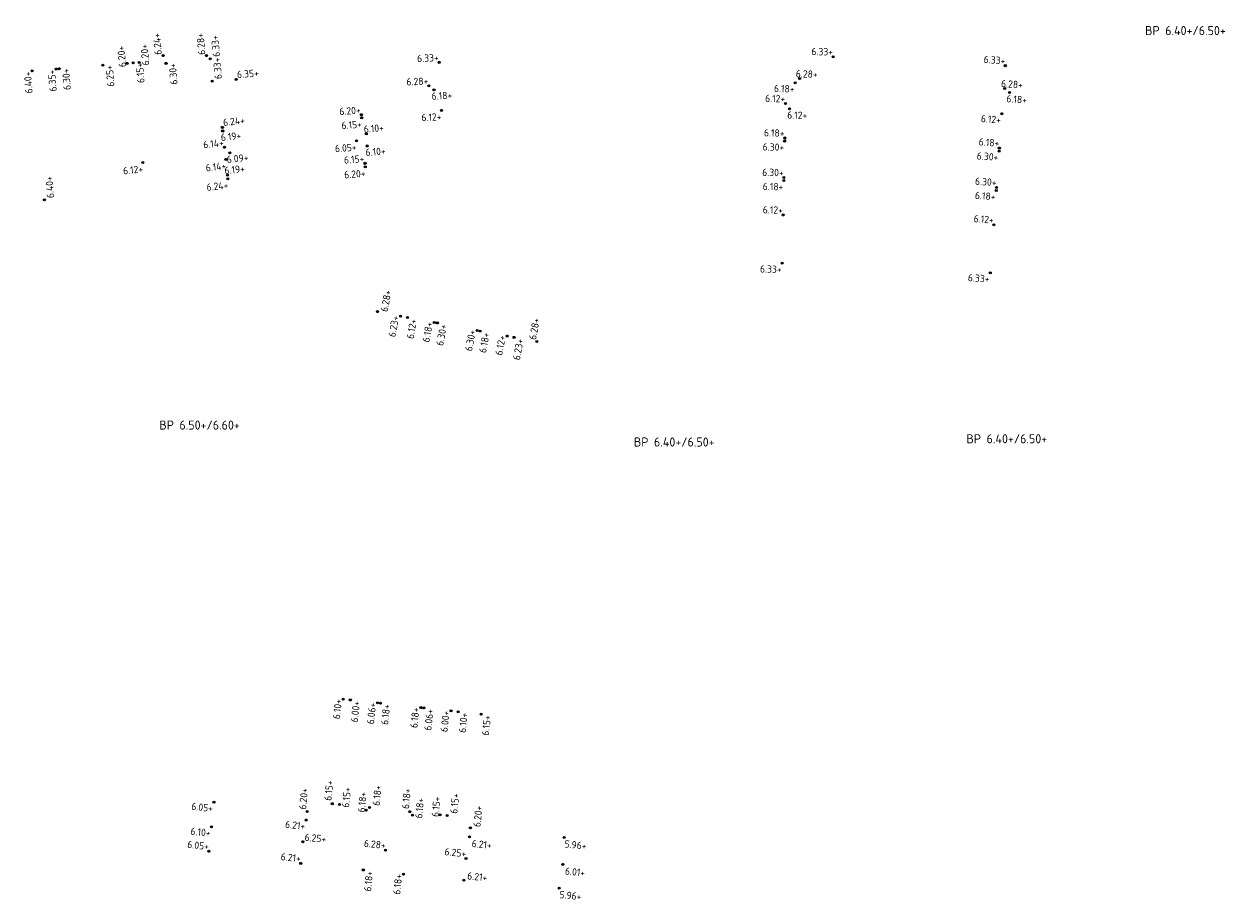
# Model space of a CAD drawing. Extents: x 168267 to 168723, y 448732 to 449595.
# Tile 1 of 32: x 168280 to 168399, y 448764 to 448850. Entities that reach past the tile are written whole.
import ezdxf
from ezdxf.enums import TextEntityAlignment as Align

# ---------------------------------------------------------------- set-up
doc = ezdxf.new("R2010")
doc.units = 0
doc.header["$MEASUREMENT"] = 0
doc.layers.add('B-PV-OG-SP_PEIL_0500_WEGPEIL-S', color=7, linetype='Continuous', lineweight=0, true_color=0xc80000)
for name, color, linetype, lineweight in [('N-PV-OG-SP_PEIL_0200_BOUWPEIL-T', 30, 'Continuous', 0), ('N-PV-OG-SP_PEIL_0500_KAVELPEIL-S', 140, 'Continuous', 0), ('N-PV-OG-SP_PEIL_0500_WEGPEIL-S', 210, 'Continuous', 0), ('N-PV-OG-SP_PEIL_0500_WEGPEIL_GOOT-S', 190, 'Continuous', 0), ('N-PV-OG-SP_PEIL_BOUWPEIL-S', 30, 'Continuous', 0)]:
    doc.layers.add(name, color=color, linetype=linetype, lineweight=lineweight)
doc.styles.add('NLCS-ISO', font='NLCS-ISO.ttf')

# ---------------------------------------------------------------- blocks, each defined once
blk = doc.blocks.new('*U7')
h = blk.add_hatch(color=256)
h.dxf.hatch_style = 1
edge = h.paths.add_edge_path()
edge.add_arc((0, 0), 0.25, 0, 360)
blk.add_circle((0, 0), 0.25)
at = {"ltscale": 0.1, "style": 'NLCS-ISO'}
blk.add_attdef('NAP', text='', height=1.8, dxfattribs=at).set_placement((-0.09, -2.99), align=Align.BOTTOM_RIGHT)
blk = doc.blocks.new('*U37')
h = blk.add_hatch(color=256)
h.dxf.hatch_style = 1
edge = h.paths.add_edge_path()
edge.add_arc((0, 0), 0.25, 0, 360)
blk.add_circle((0, 0), 0.25)
at = {"ltscale": 0.1, "style": 'NLCS-ISO'}
blk.add_attdef('NAP', text='', height=1.8, dxfattribs=at).set_placement((4.41, -2.99), align=Align.BOTTOM_RIGHT)
blk = doc.blocks.new('*U8')
h = blk.add_hatch(color=256)
h.dxf.hatch_style = 1
edge = h.paths.add_edge_path()
edge.add_arc((0, 0), 0.25, 0, 360)
blk.add_circle((0, 0), 0.25)
at = {"ltscale": 0.1, "style": 'NLCS-ISO'}
blk.add_attdef('NAP', text='', height=1.8, dxfattribs=at).set_placement((4.41, -0.25), align=Align.BOTTOM_RIGHT)
blk = doc.blocks.new('SOG-PEIL_BOUWPEIL-SO')
at = {"layer": 'Defpoints'}
blk.add_point((0, 0), dxfattribs=at)
at = {"layer": 'N-PV-OG-SP_PEIL_0200_BOUWPEIL-T', "style": 'NLCS-ISO'}
for tag in ['BOUWPEIL-DEF', 'BOUWPEIL-SP']:
    blk.add_attdef(tag, text='', height=0.9, dxfattribs=at).set_placement((0, 0), align=Align.MIDDLE)
blk = doc.blocks.new('SOG-PEIL_HD-SO')
h = blk.add_hatch(color=256)
h.dxf.hatch_style = 1
edge = h.paths.add_edge_path()
edge.add_arc((0, 0), 0.25, 0, 360)
blk.add_circle((0, 0), 0.25)
at = {"ltscale": 0.1, "style": 'NLCS-ISO'}
blk.add_attdef('NAP', text='', height=1.8, dxfattribs=at).set_placement((-0.09, -0.25), align=Align.BOTTOM_RIGHT)
blk = doc.blocks.new('*U3')
h = blk.add_hatch(color=256)
h.dxf.hatch_style = 1
edge = h.paths.add_edge_path()
edge.add_arc((0, 0), 0.25, 0, 360)
blk.add_circle((0, 0), 0.25)
at = {"ltscale": 0.1, "style": 'NLCS-ISO'}
blk.add_attdef('NAP', text='', height=1.8, dxfattribs=at).set_placement((-0.09, -2.99), align=Align.BOTTOM_RIGHT)
blk = doc.blocks.new('*U40')
h = blk.add_hatch(color=256)
h.dxf.hatch_style = 1
edge = h.paths.add_edge_path()
edge.add_arc((0, 0), 0.25, 0, 360)
blk.add_circle((0, 0), 0.25)
at = {"ltscale": 0.1, "style": 'NLCS-ISO'}
blk.add_attdef('NAP', text='', height=1.8, dxfattribs=at).set_placement((4.41, -2.99), align=Align.BOTTOM_RIGHT)
blk = doc.blocks.new('*U6')
h = blk.add_hatch(color=256)
h.dxf.hatch_style = 1
edge = h.paths.add_edge_path()
edge.add_arc((0, 0), 0.25, 0, 360)
blk.add_circle((0, 0), 0.25)
at = {"ltscale": 0.1, "style": 'NLCS-ISO'}
blk.add_attdef('NAP', text='', height=1.8, dxfattribs=at).set_placement((-0.09, -0.25), align=Align.BOTTOM_RIGHT)
blk = doc.blocks.new('*U14')
h = blk.add_hatch(color=256)
h.dxf.hatch_style = 1
edge = h.paths.add_edge_path()
edge.add_arc((0, 0), 0.25, 0, 360)
blk.add_circle((0, 0), 0.25)
at = {"ltscale": 0.1, "style": 'NLCS-ISO'}
blk.add_attdef('NAP', text='', height=1.8, dxfattribs=at).set_placement((-0.09, -0.25), align=Align.BOTTOM_RIGHT)
blk = doc.blocks.new('*U36')
h = blk.add_hatch(color=256)
h.dxf.hatch_style = 1
edge = h.paths.add_edge_path()
edge.add_arc((0, 0), 0.25, 0, 360)
blk.add_circle((0, 0), 0.25)
at = {"ltscale": 0.1, "style": 'NLCS-ISO'}
blk.add_attdef('NAP', text='', height=1.8, dxfattribs=at).set_placement((-0.09, -0.25), align=Align.BOTTOM_RIGHT)
blk = doc.blocks.new('*U45')
h = blk.add_hatch(color=256)
h.dxf.hatch_style = 1
edge = h.paths.add_edge_path()
edge.add_arc((0, 0), 0.25, 0, 360)
blk.add_circle((0, 0), 0.25)
at = {"ltscale": 0.1, "style": 'NLCS-ISO'}
blk.add_attdef('NAP', text='', height=1.8, dxfattribs=at).set_placement((-0.09, -2.99), align=Align.BOTTOM_RIGHT)
blk = doc.blocks.new('*U24')
h = blk.add_hatch(color=256)
h.dxf.hatch_style = 1
edge = h.paths.add_edge_path()
edge.add_arc((0, 0), 0.25, 0, 360)
blk.add_circle((0, 0), 0.25)
at = {"ltscale": 0.1, "style": 'NLCS-ISO'}
blk.add_attdef('NAP', text='', height=1.8, dxfattribs=at).set_placement((4.41, -2.99), align=Align.BOTTOM_RIGHT)
blk = doc.blocks.new('*U38')
h = blk.add_hatch(color=256)
h.dxf.hatch_style = 1
edge = h.paths.add_edge_path()
edge.add_arc((0, 0), 0.25, 0, 360)
blk.add_circle((0, 0), 0.25)
at = {"ltscale": 0.1, "style": 'NLCS-ISO'}
blk.add_attdef('NAP', text='', height=1.8, dxfattribs=at).set_placement((4.41, -2.99), align=Align.BOTTOM_RIGHT)
blk = doc.blocks.new('*U46')
h = blk.add_hatch(color=256)
h.dxf.hatch_style = 1
edge = h.paths.add_edge_path()
edge.add_arc((0, 0), 0.25, 0, 360)
blk.add_circle((0, 0), 0.25)
at = {"ltscale": 0.1, "style": 'NLCS-ISO'}
blk.add_attdef('NAP', text='', height=1.8, dxfattribs=at).set_placement((4.41, -0.25), align=Align.BOTTOM_RIGHT)
blk = doc.blocks.new('*U41')
h = blk.add_hatch(color=256)
h.dxf.hatch_style = 1
edge = h.paths.add_edge_path()
edge.add_arc((0, 0), 0.25, 0, 360)
blk.add_circle((0, 0), 0.25)
at = {"ltscale": 0.1, "style": 'NLCS-ISO'}
blk.add_attdef('NAP', text='', height=1.8, dxfattribs=at).set_placement((4.41, -0.25), align=Align.BOTTOM_RIGHT)
blk = doc.blocks.new('*U16')
h = blk.add_hatch(color=256)
h.dxf.hatch_style = 1
edge = h.paths.add_edge_path()
edge.add_arc((0, 0), 0.25, 0, 360)
blk.add_circle((0, 0), 0.25)
at = {"ltscale": 0.1, "style": 'NLCS-ISO'}
blk.add_attdef('NAP', text='', height=1.8, dxfattribs=at).set_placement((-0.09, -2.99), align=Align.BOTTOM_RIGHT)
blk = doc.blocks.new('*U43')
h = blk.add_hatch(color=256)
h.dxf.hatch_style = 1
edge = h.paths.add_edge_path()
edge.add_arc((0, 0), 0.25, 0, 360)
blk.add_circle((0, 0), 0.25)
at = {"ltscale": 0.1, "style": 'NLCS-ISO'}
blk.add_attdef('NAP', text='', height=1.8, dxfattribs=at).set_placement((4.41, -2.99), align=Align.BOTTOM_RIGHT)
blk = doc.blocks.new('*U44')
h = blk.add_hatch(color=256)
h.dxf.hatch_style = 1
edge = h.paths.add_edge_path()
edge.add_arc((0, 0), 0.25, 0, 360)
blk.add_circle((0, 0), 0.25)
at = {"ltscale": 0.1, "style": 'NLCS-ISO'}
blk.add_attdef('NAP', text='', height=1.8, dxfattribs=at).set_placement((-0.09, -0.25), align=Align.BOTTOM_RIGHT)
blk = doc.blocks.new('*U47')
h = blk.add_hatch(color=256)
h.dxf.hatch_style = 1
edge = h.paths.add_edge_path()
edge.add_arc((0, 0), 0.25, 0, 360)
blk.add_circle((0, 0), 0.25)
at = {"ltscale": 0.1, "style": 'NLCS-ISO'}
blk.add_attdef('NAP', text='', height=1.8, dxfattribs=at).set_placement((4.41, -0.25), align=Align.BOTTOM_RIGHT)
blk = doc.blocks.new('*U48')
h = blk.add_hatch(color=256)
h.dxf.hatch_style = 1
edge = h.paths.add_edge_path()
edge.add_arc((0, 0), 0.25, 0, 360)
blk.add_circle((0, 0), 0.25)
at = {"ltscale": 0.1, "style": 'NLCS-ISO'}
blk.add_attdef('NAP', text='', height=1.8, dxfattribs=at).set_placement((4.41, -2.99), align=Align.BOTTOM_RIGHT)
blk = doc.blocks.new('*U42')
h = blk.add_hatch(color=256)
h.dxf.hatch_style = 1
edge = h.paths.add_edge_path()
edge.add_arc((0, 0), 0.25, 0, 360)
blk.add_circle((0, 0), 0.25)
at = {"ltscale": 0.1, "style": 'NLCS-ISO'}
blk.add_attdef('NAP', text='', height=1.8, dxfattribs=at).set_placement((-0.09, -0.25), align=Align.BOTTOM_RIGHT)
blk = doc.blocks.new('*U49')
h = blk.add_hatch(color=256)
h.dxf.hatch_style = 1
edge = h.paths.add_edge_path()
edge.add_arc((0, 0), 0.25, 0, 360)
blk.add_circle((0, 0), 0.25)
at = {"ltscale": 0.1, "style": 'NLCS-ISO'}
blk.add_attdef('NAP', text='', height=1.8, dxfattribs=at).set_placement((-0.09, -2.99), align=Align.BOTTOM_RIGHT)
blk = doc.blocks.new('*U15')
h = blk.add_hatch(color=256)
h.dxf.hatch_style = 1
edge = h.paths.add_edge_path()
edge.add_arc((0, 0), 0.25, 0, 360)
blk.add_circle((0, 0), 0.25)
at = {"ltscale": 0.1, "style": 'NLCS-ISO'}
blk.add_attdef('NAP', text='', height=1.8, dxfattribs=at).set_placement((4.41, -0.25), align=Align.BOTTOM_RIGHT)
blk = doc.blocks.new('*U17')
h = blk.add_hatch(color=256)
h.dxf.hatch_style = 1
edge = h.paths.add_edge_path()
edge.add_arc((0, 0), 0.25, 0, 360)
blk.add_circle((0, 0), 0.25)
at = {"ltscale": 0.1, "style": 'NLCS-ISO'}
blk.add_attdef('NAP', text='', height=1.8, dxfattribs=at).set_placement((4.41, -2.99), align=Align.BOTTOM_RIGHT)
blk = doc.blocks.new('*U10')
h = blk.add_hatch(color=256)
h.dxf.hatch_style = 1
edge = h.paths.add_edge_path()
edge.add_arc((0, 0), 0.25, 0, 360)
blk.add_circle((0, 0), 0.25)
at = {"ltscale": 0.1, "style": 'NLCS-ISO'}
blk.add_attdef('NAP', text='', height=1.8, dxfattribs=at).set_placement((-0.09, -0.25), align=Align.BOTTOM_RIGHT)

msp = doc.modelspace()

# ---------------------------------------------------------------- block references
at = {"layer": 'B-PV-OG-SP_PEIL_0500_WEGPEIL-S', "xscale": 0.4000000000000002, "yscale": 0.4000000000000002, "zscale": 0.4000000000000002, "rotation": 354.2057805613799}
for name, p, values in [('*U16', (168298.87, 448773.22), {'NAP': '6.05+'}), ('*U16', (168298.63, 448770.78, 6.08), {'NAP': '6.10+'}), ('*U44', (168298.36, 448768.37, 6.03), {'NAP': '6.05+'})]:
    msp.add_blockref(name, p, dxfattribs=at).add_auto_attribs(values)
at = {"layer": 'B-PV-OG-SP_PEIL_0500_WEGPEIL-S'}
ref = msp.add_blockref('*U43', (168333.44, 448769.74, 5.96), dxfattribs=dict(at, xscale=0.4000000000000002, yscale=0.4000000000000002, zscale=0.4000000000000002, rotation=354.2057805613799))
ref.add_attrib('NAP', '5.96+', dxfattribs={"layer": '0', "ltscale": 0.1, "height": 0.72, "rotation": 354.2058, "style": 'NLCS-ISO'}).set_placement((168335.58, 448768.32, 5.96), align=Align.BOTTOM_RIGHT)
ref = msp.add_blockref('*U43', (168333.31, 448767.08, 6.01), dxfattribs=dict(at, xscale=0.4000000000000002, yscale=0.4000000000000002, zscale=0.4000000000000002, rotation=354.2057805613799))
ref.add_attrib('NAP', '6.01+', dxfattribs={"layer": '0', "ltscale": 0.1, "height": 0.72, "rotation": 354.2058, "style": 'NLCS-ISO'}).set_placement((168335.44, 448765.66, 6.01), align=Align.BOTTOM_RIGHT)
ref = msp.add_blockref('*U43', (168332.94, 448764.74), dxfattribs=dict(at, xscale=0.4000000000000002, yscale=0.4000000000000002, zscale=0.4000000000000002, rotation=354.2057805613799))
ref.add_attrib('NAP', '5.96+', dxfattribs={"layer": '0', "ltscale": 0.1, "height": 0.72, "rotation": 354.2058, "style": 'NLCS-ISO'}).set_placement((168335.08, 448763.32), align=Align.BOTTOM_RIGHT)
at = {"layer": 'N-PV-OG-SP_PEIL_0500_KAVELPEIL-S'}
for name, p, xscale, yscale, zscale, rotation, values in [('SOG-PEIL_HD-SO', (168321.11, 448846.26), 0.4, 0.4, 0.4, 2.65711170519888, {'NAP': '6.33+'}), ('SOG-PEIL_HD-SO', (168360, 448846.81), 0.4, 0.4, 0.4, 358.7895994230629, {'NAP': '6.33+'}), ('SOG-PEIL_HD-SO', (168376.98, 448845.93), 0.4, 0.4, 0.4, 355.8599337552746, {'NAP': '6.33+'}), ('SOG-PEIL_HD-SO', (168280.92, 448845.41), 0.3999999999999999, 0.3999999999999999, 0.3999999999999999, 94.52950815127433, {'NAP': '6.40+'}), ('*U3', (168354.95, 448826.44), 0.4, 0.4, 0.4, 358.7895994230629, {'NAP': '6.33+'}), ('*U3', (168375.5, 448825.48), 0.4, 0.4, 0.4, 355.8599337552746, {'NAP': '6.33+'})]:
    msp.add_blockref(name, p, dxfattribs=dict(at, xscale=xscale, yscale=yscale, zscale=zscale, rotation=rotation)).add_auto_attribs(values)
ref = msp.add_blockref('*U8', (168301.06, 448844.58), dxfattribs=dict(at, xscale=0.3999999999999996, yscale=0.3999999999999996, zscale=0.3999999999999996, rotation=4.145222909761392))
ref.add_attrib('NAP', '6.35+', dxfattribs={"layer": '0', "ltscale": 0.1, "height": 0.72, "rotation": 4.1452, "style": 'NLCS-ISO'}).set_placement((168303.33, 448844.64), align=Align.BOTTOM_RIGHT)
ref = msp.add_blockref('*U37', (168282.13, 448832.69), dxfattribs=dict(at, xscale=0.3999999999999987, yscale=0.3999999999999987, zscale=0.3999999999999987, rotation=93.99801956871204))
ref.add_attrib('NAP', '6.40+', dxfattribs={"layer": '0', "ltscale": 0.1, "height": 0.72, "rotation": 93.998, "style": 'NLCS-ISO'}).set_placement((168283.16, 448835.04), align=Align.BOTTOM_RIGHT)
at = {"layer": 'N-PV-OG-SP_PEIL_0500_WEGPEIL-S'}
ref = msp.add_blockref('*U41', (168293.85, 448846.92), dxfattribs=dict(at, xscale=0.3999999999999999, yscale=0.3999999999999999, zscale=0.3999999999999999, rotation=94.52950815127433))
ref.add_attrib('NAP', '6.24+', dxfattribs={"layer": '0', "ltscale": 0.1, "height": 0.72, "rotation": 94.5295, "style": 'NLCS-ISO'}).set_placement((168293.77, 448849.19), align=Align.BOTTOM_RIGHT)
ref = msp.add_blockref('*U41', (168298.14, 448846.92), dxfattribs=dict(at, xscale=0.3999999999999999, yscale=0.3999999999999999, zscale=0.3999999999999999, rotation=94.52950815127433))
ref.add_attrib('NAP', '6.28+', dxfattribs={"layer": '0', "ltscale": 0.1, "height": 0.72, "rotation": 94.5295, "style": 'NLCS-ISO'}).set_placement((168298.07, 448849.19), align=Align.BOTTOM_RIGHT)
for name, p, xscale, yscale, zscale, rotation, values in [('*U46', (168290.29, 448846.16), 0.3999999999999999, 0.3999999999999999, 0.3999999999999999, 94.52950815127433, {'NAP': '6.20+'}), ('*U38', (168291.49, 448846.25), 0.3999999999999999, 0.3999999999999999, 0.3999999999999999, 94.52950815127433, {'NAP': '6.20+'}), ('SOG-PEIL_HD-SO', (168283.3, 448845.6), 0.3999999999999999, 0.3999999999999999, 0.3999999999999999, 94.52950815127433, {'NAP': '6.35+'}), ('*U3', (168283.6, 448845.63), 0.3999999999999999, 0.3999999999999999, 0.3999999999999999, 94.52950815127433, {'NAP': '6.30+'}), ('*U3', (168287.9, 448845.97), 0.3999999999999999, 0.3999999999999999, 0.3999999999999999, 94.52950815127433, {'NAP': '6.25+'}), ('*U45', (168294.14, 448846.16), 0.3999999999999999, 0.3999999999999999, 0.3999999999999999, 94.52950815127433, {'NAP': '6.30+'}), ('*U36', (168320.08, 448843.95), 0.4, 0.4, 0.4, 2.660000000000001, {'NAP': '6.28+'}), ('*U7', (168356.23, 448844.24), 0.4, 0.4, 0.4, 358, {'NAP': '6.18+'}), ('*U8', (168356.68, 448844.66), 0.4, 0.4, 0.4, 358, {'NAP': '6.28+'}), ('*U8', (168376.92, 448843.68), 0.4, 0.4, 0.4, 355.8599337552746, {'NAP': '6.28+'}), ('*U40', (168320.59, 448843.55), 0.4, 0.4, 0.4, 2.660000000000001, {'NAP': '6.18+'}), ('*U40', (168377.4, 448843.28), 0.4, 0.4, 0.4, 355.8599337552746, {'NAP': '6.18+'}), ('*U6', (168355.28, 448842.19), 0.4, 0.4, 0.4, 358.7895994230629, {'NAP': '6.12+'}), ('*U6', (168313.42, 448841.09), 0.4, 0.4, 0.4, 4.51368556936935, {'NAP': '6.20+'}), ('*U7', (168313.45, 448840.79), 0.4, 0.4, 0.4, 4.51368556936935, {'NAP': '6.15+'}), ('*U3', (168321.33, 448841.52), 0.4, 0.4, 0.4, 2.65711170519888, {'NAP': '6.12+'}), ('*U40', (168355.68, 448841.68), 0.4, 0.4, 0.4, 358.7895994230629, {'NAP': '6.12+'}), ('*U3', (168376.63, 448841.19), 0.4, 0.4, 0.4, 355.8599337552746, {'NAP': '6.12+'}), ('*U40', (168299.73, 448839.48), 0.4, 0.4, 0.4, 6.15512618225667, {'NAP': '6.19+'}), ('*U8', (168313.91, 448839.2), 0.4, 0.4, 0.4, 4.51368556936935, {'NAP': '6.10+'}), ('SOG-PEIL_HD-SO', (168355.21, 448838.79), 0.4, 0.4, 0.4, 358.7895994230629, {'NAP': '6.18+'}), ('*U6', (168299.91, 448837.87), 0.4, 0.4, 0.4, 6.15512618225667, {'NAP': '6.14+'}), ('*U3', (168355.2, 448838.49), 0.4, 0.4, 0.4, 358.7895994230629, {'NAP': '6.30+'}), ('SOG-PEIL_HD-SO', (168376.39, 448837.8), 0.4, 0.4, 0.4, 355.8599337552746, {'NAP': '6.18+'}), ('*U40', (168314, 448838), 0.4, 0.4, 0.4, 4.51368556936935, {'NAP': '6.10+'}), ('*U3', (168376.37, 448837.5), 0.4, 0.4, 0.4, 355.8599337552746, {'NAP': '6.30+'}), ('*U3', (168300.04, 448836.68), 0.4, 0.4, 0.4, 6.15512618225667, {'NAP': '6.14+'}), ('*U8', (168300.21, 448835.12), 0.4, 0.4, 0.4, 6.15512618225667, {'NAP': '6.19+'}), ('*U3', (168313.81, 448835.94), 0.4, 0.4, 0.4, 4.51368556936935, {'NAP': '6.20+'}), ('*U36', (168313.78, 448836.29), 0.4, 0.4, 0.4, 4.51368556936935, {'NAP': '6.15+'}), ('*U3', (168300.25, 448834.77), 0.4, 0.4, 0.4, 6.15512618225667, {'NAP': '6.24+'}), ('SOG-PEIL_HD-SO', (168355.13, 448834.89), 0.4, 0.4, 0.4, 358.7895994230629, {'NAP': '6.30+'}), ('SOG-PEIL_HD-SO', (168376.11, 448833.91), 0.4, 0.4, 0.4, 355.8599337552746, {'NAP': '6.30+'}), ('*U3', (168355.12, 448834.59), 0.4, 0.4, 0.4, 358.7895994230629, {'NAP': '6.18+'}), ('*U3', (168376.09, 448833.61), 0.4, 0.4, 0.4, 355.8599337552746, {'NAP': '6.18+'}), ('*U14', (168355.05, 448831.19), 0.4, 0.4, 0.4, 358.7895994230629, {'NAP': '6.12+'}), ('*U14', (168375.84, 448830.22), 0.4, 0.4, 0.4, 355.8599337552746, {'NAP': '6.12+'}), ('SOG-PEIL_HD-SO', (168317.28, 448821.19), 0.4000000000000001, 0.4000000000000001, 0.4000000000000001, 79.49637184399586, {'NAP': '6.23+'}), ('*U3', (168317.97, 448821.07), 0.4000000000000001, 0.4000000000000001, 0.4000000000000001, 79.49637184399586, {'NAP': '6.12+'}), ('SOG-PEIL_HD-SO', (168320.62, 448820.58), 0.4000000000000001, 0.4000000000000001, 0.4000000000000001, 79.49637184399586, {'NAP': '6.18+'}), ('*U3', (168320.92, 448820.53), 0.4000000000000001, 0.4000000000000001, 0.4000000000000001, 79.49637184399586, {'NAP': '6.30+'}), ('SOG-PEIL_HD-SO', (168324.85, 448819.79), 0.4000000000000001, 0.4000000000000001, 0.4000000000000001, 79.49637184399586, {'NAP': '6.30+'}), ('*U3', (168325.14, 448819.73), 0.4000000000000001, 0.4000000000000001, 0.4000000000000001, 79.49637184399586, {'NAP': '6.18+'}), ('*U14', (168327.8, 448819.24), 0.4000000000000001, 0.4000000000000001, 0.4000000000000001, 79.49637184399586, {'NAP': '6.12+'}), ('*U3', (168328.49, 448819.11), 0.4000000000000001, 0.4000000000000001, 0.4000000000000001, 79.49637184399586, {'NAP': '6.23+'}), ('SOG-PEIL_HD-SO', (168311.63, 448783.38), 0.4000000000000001, 0.4000000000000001, 0.4000000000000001, 83.80066195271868, {'NAP': '6.10+'}), ('*U3', (168312.33, 448783.31), 0.4000000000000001, 0.4000000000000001, 0.4000000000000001, 83.80066195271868, {'NAP': '6.00+'}), ('SOG-PEIL_HD-SO', (168315.01, 448783.03), 0.4000000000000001, 0.4000000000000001, 0.4000000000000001, 83.80066195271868, {'NAP': '6.06+'}), ('*U3', (168315.31, 448782.99), 0.4000000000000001, 0.4000000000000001, 0.4000000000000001, 83.80066195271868, {'NAP': '6.18+'}), ('SOG-PEIL_HD-SO', (168319.28, 448782.55), 0.4000000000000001, 0.4000000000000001, 0.4000000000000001, 83.80066195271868, {'NAP': '6.18+'}), ('*U3', (168319.58, 448782.52), 0.4000000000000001, 0.4000000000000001, 0.4000000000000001, 83.80066195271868, {'NAP': '6.06+'}), ('*U14', (168322.27, 448782.23), 0.4000000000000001, 0.4000000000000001, 0.4000000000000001, 83.80066195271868, {'NAP': '6.00+'}), ('*U3', (168322.97, 448782.15), 0.4000000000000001, 0.4000000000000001, 0.4000000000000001, 83.80066195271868, {'NAP': '6.10+'}), ('*U3', (168325.25, 448781.9), 0.4000000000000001, 0.4000000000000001, 0.4000000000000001, 83.80066195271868, {'NAP': '6.15+'}), ('*U40', (168311.25, 448773), 0.4000000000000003, 0.4000000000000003, 0.4000000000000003, 84.12000000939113, {'NAP': '6.15+'}), ('*U41', (168313.9, 448772.43), 0.4000000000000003, 0.4000000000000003, 0.4000000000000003, 84.12000000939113, {'NAP': '6.18+'}), ('*U40', (168318.47, 448771.95), 0.4000000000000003, 0.4000000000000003, 0.4000000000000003, 84.12000000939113, {'NAP': '6.18+'}), ('*U8', (168321.19, 448771.97), 0.4000000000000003, 0.4000000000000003, 0.4000000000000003, 84.12000000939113, {'NAP': '6.15+'}), ('*U49', (168307.97, 448771.46), 0.4000000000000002, 0.4000000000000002, 0.4000000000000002, 354.2057805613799, {'NAP': '6.21+'}), ('*U42', (168315.81, 448768.48), 0.4000000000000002, 0.4000000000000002, 0.4000000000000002, 354.2057805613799, {'NAP': '6.28+'}), ('*U42', (168323.75, 448767.66), 0.4000000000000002, 0.4000000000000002, 0.4000000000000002, 354.2057805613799, {'NAP': '6.25+'}), ('*U42', (168307.43, 448767.18), 0.4000000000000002, 0.4000000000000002, 0.4000000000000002, 354.2057805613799, {'NAP': '6.21+'}), ('*U7', (168313.61, 448766.53), 0.4000000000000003, 0.4000000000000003, 0.4000000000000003, 84.12000000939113, {'NAP': '6.18+'}), ('*U10', (168317.58, 448766.11), 0.4000000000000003, 0.4000000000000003, 0.4000000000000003, 84.12000000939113, {'NAP': '6.18+'})]:
    msp.add_blockref(name, p, dxfattribs=dict(at, xscale=xscale, yscale=yscale, zscale=zscale, rotation=rotation)).add_auto_attribs(values)
ref = msp.add_blockref('*U24', (168298.5, 448846.61), dxfattribs=dict(at, xscale=0.3999999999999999, yscale=0.3999999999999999, zscale=0.3999999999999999, rotation=94.52950815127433))
ref.add_attrib('NAP', '6.33+', dxfattribs={"layer": '0', "ltscale": 0.1, "height": 0.72, "rotation": 94.5295, "style": 'NLCS-ISO'}).set_placement((168299.52, 448848.97), align=Align.BOTTOM_RIGHT)
ref = msp.add_blockref('*U24', (168298.7, 448844.41), dxfattribs=dict(at, xscale=0.3999999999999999, yscale=0.3999999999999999, zscale=0.3999999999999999, rotation=94.52950815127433))
ref.add_attrib('NAP', '6.33+', dxfattribs={"layer": '0', "ltscale": 0.1, "height": 0.72, "rotation": 94.5295, "style": 'NLCS-ISO'}).set_placement((168299.71, 448846.77), align=Align.BOTTOM_RIGHT)
ref = msp.add_blockref('*U8', (168299.7, 448839.84), dxfattribs=dict(at, xscale=0.4, yscale=0.4, zscale=0.4, rotation=6.15512618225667))
ref.add_attrib('NAP', '6.24+', dxfattribs={"layer": '0', "ltscale": 0.1, "height": 0.72, "rotation": 6.1551, "style": 'NLCS-ISO'}).set_placement((168301.97, 448839.98), align=Align.BOTTOM_RIGHT)
ref = msp.add_blockref('*U17', (168315.02, 448821.65), dxfattribs=dict(at, xscale=0.4000000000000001, yscale=0.4000000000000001, zscale=0.4000000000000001, rotation=79.49637184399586))
ref.add_attrib('NAP', '6.28+', dxfattribs={"layer": '0', "ltscale": 0.1, "height": 0.72, "rotation": 79.4964, "style": 'NLCS-ISO'}).set_placement((168316.61, 448823.66), align=Align.BOTTOM_RIGHT)
ref = msp.add_blockref('*U15', (168330.74, 448818.69), dxfattribs=dict(at, xscale=0.4000000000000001, yscale=0.4000000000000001, zscale=0.4000000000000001, rotation=79.49637184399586))
ref.add_attrib('NAP', '6.28+', dxfattribs={"layer": '0', "ltscale": 0.1, "height": 0.72, "rotation": 79.4964, "style": 'NLCS-ISO'}).set_placement((168331.26, 448820.9), align=Align.BOTTOM_RIGHT)
ref = msp.add_blockref('*U41', (168308.06, 448772.29), dxfattribs=dict(at, xscale=0.4000000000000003, yscale=0.4000000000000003, zscale=0.4000000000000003, rotation=84.12000000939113))
ref.add_attrib('NAP', '6.20+', dxfattribs={"layer": '0', "ltscale": 0.1, "height": 0.72, "rotation": 84.12, "style": 'NLCS-ISO'}).set_placement((168308.39, 448774.54), align=Align.BOTTOM_RIGHT)
ref = msp.add_blockref('*U41', (168310.55, 448773.07), dxfattribs=dict(at, xscale=0.4000000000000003, yscale=0.4000000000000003, zscale=0.4000000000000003, rotation=84.12000000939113))
ref.add_attrib('NAP', '6.15+', dxfattribs={"layer": '0', "ltscale": 0.1, "height": 0.72, "rotation": 84.12, "style": 'NLCS-ISO'}).set_placement((168310.88, 448775.31), align=Align.BOTTOM_RIGHT)
ref = msp.add_blockref('*U40', (168314.23, 448772.7), dxfattribs=dict(at, xscale=0.4000000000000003, yscale=0.4000000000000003, zscale=0.4000000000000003, rotation=84.12000000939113))
ref.add_attrib('NAP', '6.18+', dxfattribs={"layer": '0', "ltscale": 0.1, "height": 0.72, "rotation": 84.12, "style": 'NLCS-ISO'}).set_placement((168315.65, 448774.83), align=Align.BOTTOM_RIGHT)
ref = msp.add_blockref('*U41', (168318.2, 448772.28), dxfattribs=dict(at, xscale=0.4000000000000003, yscale=0.4000000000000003, zscale=0.4000000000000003, rotation=84.12000000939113))
ref.add_attrib('NAP', '6.18+', dxfattribs={"layer": '0', "ltscale": 0.1, "height": 0.72, "rotation": 84.12, "style": 'NLCS-ISO'}).set_placement((168318.54, 448774.52), align=Align.BOTTOM_RIGHT)
ref = msp.add_blockref('*U40', (168321.89, 448771.9), dxfattribs=dict(at, xscale=0.4000000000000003, yscale=0.4000000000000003, zscale=0.4000000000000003, rotation=84.12000000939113))
ref.add_attrib('NAP', '6.15+', dxfattribs={"layer": '0', "ltscale": 0.1, "height": 0.72, "rotation": 84.12, "style": 'NLCS-ISO'}).set_placement((168323.31, 448774.03), align=Align.BOTTOM_RIGHT)
ref = msp.add_blockref('*U40', (168324.18, 448770.68), dxfattribs=dict(at, xscale=0.4000000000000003, yscale=0.4000000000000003, zscale=0.4000000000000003, rotation=84.12000000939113))
ref.add_attrib('NAP', '6.20+', dxfattribs={"layer": '0', "ltscale": 0.1, "height": 0.72, "rotation": 84.12, "style": 'NLCS-ISO'}).set_placement((168325.6, 448772.81), align=Align.BOTTOM_RIGHT)
ref = msp.add_blockref('*U47', (168307.64, 448769.32), dxfattribs=dict(at, xscale=0.4000000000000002, yscale=0.4000000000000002, zscale=0.4000000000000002, rotation=354.2057805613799))
ref.add_attrib('NAP', '6.25+', dxfattribs={"layer": '0', "ltscale": 0.1, "height": 0.72, "rotation": 354.2058, "style": 'NLCS-ISO'}).set_placement((168309.89, 448768.99), align=Align.BOTTOM_RIGHT)
ref = msp.add_blockref('*U48', (168324.09, 448769.8), dxfattribs=dict(at, xscale=0.4000000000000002, yscale=0.4000000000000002, zscale=0.4000000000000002, rotation=354.2057805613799))
ref.add_attrib('NAP', '6.21+', dxfattribs={"layer": '0', "ltscale": 0.1, "height": 0.72, "rotation": 354.2058, "style": 'NLCS-ISO'}).set_placement((168326.23, 448768.38), align=Align.BOTTOM_RIGHT)
ref = msp.add_blockref('*U47', (168323.54, 448765.52), dxfattribs=dict(at, xscale=0.4000000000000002, yscale=0.4000000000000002, zscale=0.4000000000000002, rotation=354.2057805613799))
ref.add_attrib('NAP', '6.21+', dxfattribs={"layer": '0', "ltscale": 0.1, "height": 0.72, "rotation": 354.2058, "style": 'NLCS-ISO'}).set_placement((168325.79, 448765.19), align=Align.BOTTOM_RIGHT)
at = {"layer": 'N-PV-OG-SP_PEIL_0500_WEGPEIL_GOOT-S'}
for name, p, xscale, yscale, zscale, rotation, values in [('*U7', (168290.89, 448846.2), 0.3999999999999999, 0.3999999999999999, 0.3999999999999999, 94.5339228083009, {'NAP': '6.15+'}), ('*U7', (168312.93, 448838.52), 0.4000000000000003, 0.4000000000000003, 0.4000000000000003, 4.348789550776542, {'NAP': '6.05+'}), ('*U40', (168300.44, 448837.32), 0.4000000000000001, 0.4000000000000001, 0.4000000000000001, 5.990230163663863, {'NAP': '6.09+'}), ('*U7', (168291.84, 448836.37), 0.4000000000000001, 0.4000000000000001, 0.4000000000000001, 5.990230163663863, {'NAP': '6.12+'})]:
    msp.add_blockref(name, p, dxfattribs=dict(at, xscale=xscale, yscale=yscale, zscale=zscale, rotation=rotation)).add_auto_attribs(values)
at = {"layer": 'N-PV-OG-SP_PEIL_BOUWPEIL-S'}
ref = msp.add_blockref('SOG-PEIL_BOUWPEIL-SO', (168394.76, 448849.4), dxfattribs=at)
ref.add_attrib('BOUWPEIL-SP', 'BP 6.40+/6.50+', dxfattribs={"layer": 'N-PV-OG-SP_PEIL_0200_BOUWPEIL-T', "height": 0.9, "style": 'NLCS-ISO'}).set_placement((168394.76, 448849.4), align=Align.MIDDLE)
ref = msp.add_blockref('SOG-PEIL_BOUWPEIL-SO', (168297.45, 448810.45), dxfattribs=at)
ref.add_attrib('BOUWPEIL-SP', 'BP 6.50+/6.60+', dxfattribs={"layer": 'N-PV-OG-SP_PEIL_0200_BOUWPEIL-T', "height": 0.9, "style": 'NLCS-ISO'}).set_placement((168297.45, 448810.45), align=Align.MIDDLE)
ref = msp.add_blockref('SOG-PEIL_BOUWPEIL-SO', (168344.3, 448808.78), dxfattribs=at)
ref.add_attrib('BOUWPEIL-SP', 'BP 6.40+/6.50+', dxfattribs={"layer": 'N-PV-OG-SP_PEIL_0200_BOUWPEIL-T', "height": 0.9, "style": 'NLCS-ISO'}).set_placement((168344.3, 448808.78), align=Align.MIDDLE)
ref = msp.add_blockref('SOG-PEIL_BOUWPEIL-SO', (168377.13, 448809.1), dxfattribs=at)
ref.add_attrib('BOUWPEIL-SP', 'BP 6.40+/6.50+', dxfattribs={"layer": 'N-PV-OG-SP_PEIL_0200_BOUWPEIL-T', "height": 0.9, "style": 'NLCS-ISO'}).set_placement((168377.13, 448809.1), align=Align.MIDDLE)

doc.saveas('drawing.dxf')
